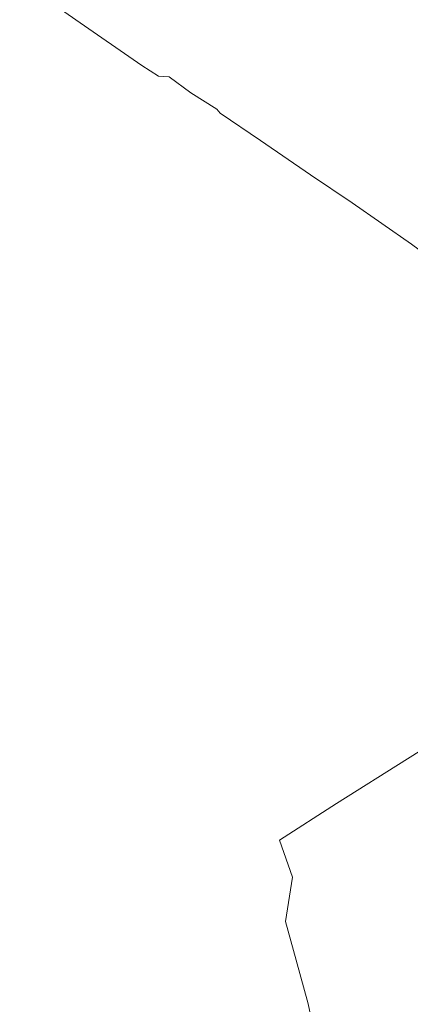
# Model space of a CAD drawing. Extents: x 184075 to 186166, y 346026 to 349063.
# Tile 33 of 136: x 184122 to 184243, y 347056 to 347363. Entities that reach past the tile are written whole.
import ezdxf

# ---------------------------------------------------------------- set-up
doc = ezdxf.new("R2010")
doc.units = 0
doc.layers.add('B-ME-GR-BOUWLAND_AKKERBOUW-GV', color=80, linetype='Continuous', lineweight=13)
doc.layers.add('B-ME-GR-GRAS-GV', color=60, linetype='Continuous', lineweight=13)

msp = doc.modelspace()

# ---------------------------------------------------------------- linework, layer by layer
at = {"layer": 'B-ME-GR-BOUWLAND_AKKERBOUW-GV'}
msp.add_polyline3d([(184328.614, 347375.971, 27.87), (184324.682, 347361.62, 27.944), (184320.524, 347342.285, 27.975), (184316.033, 347323.026, 27.946), (184312.269, 347306.561, 27.882), (184308.197, 347287.295, 27.847), (184304.368, 347267.107, 27.681), (184301.886, 347250.269, 27.936), (184292.819, 347256.416, 27.948), (184281.462, 347265.041, 27.996), (184269.574, 347273.98, 28.11), (184259.262, 347281.45, 28.251), (184243.772, 347293.008, 28.334), (184225.274, 347305.913, 28.479), (184212.228, 347314.592, 28.545), (184196.643, 347325.267, 28.65), (184184.089, 347333.85, 28.778), (184183.103, 347335.025, 28.773), (184174.938, 347340.204, 28.813), (184168.247, 347345.093, 29.085), (184164.947, 347345.358, 29.335), (184159.715, 347348.628, 29.335), (184139.182, 347362.889, 29.742), (184121.653, 347375.187, 30.272)], dxfattribs=at)
at = {"layer": 'B-ME-GR-GRAS-GV'}
msp.add_polyline3d([(184213.357, 347047.218, 28.618), (184211.489, 347056.243, 28.593), (184207.767, 347069.835, 28.627), (184204.43, 347081.91, 28.588), (184206.627, 347095.69, 28.487), (184202.645, 347107.232, 28.461), (184220.35, 347118.668, 28.151), (184242.466, 347132.604, 28.228), (184250.611, 347137.63, 28.524), (184268.528, 347109.986, 28.465), (184277.26, 347095.897, 28.41), (184284.507, 347083.398, 28.236), (184295.232, 347066.791, 27.852), (184297.523, 347062.918, 27.852), (184303.409, 347054.77, 27.85)], dxfattribs=at)

doc.saveas('drawing.dxf')
